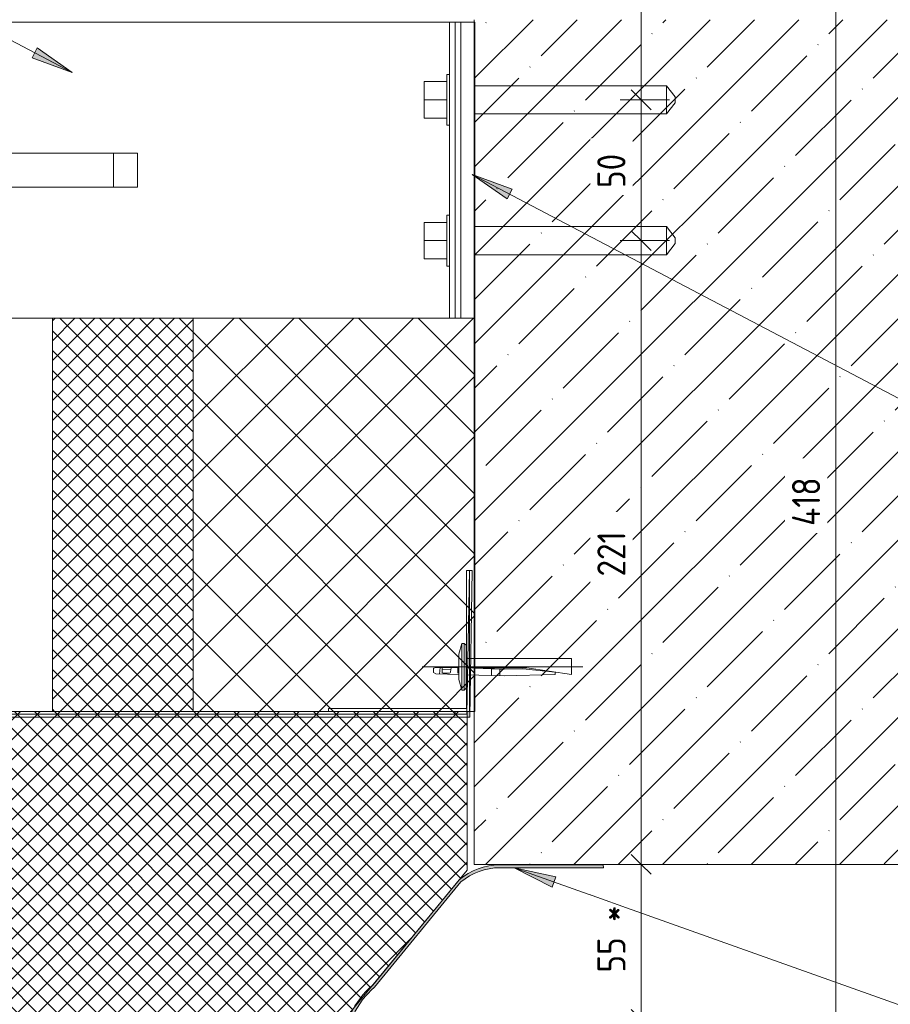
# Model space of a CAD drawing. Header units: millimetres. Extents: x -8934017 to -8932755, y 9525 to 11066.
# Tile 29 of 38: x -8933474 to -8933165, y 9701 to 10050. Entities that reach past the tile are written whole.
import ezdxf

# ---------------------------------------------------------------- set-up
doc = ezdxf.new("R2010")
doc.units = ezdxf.units.MM
doc.linetypes.add('Осевая линия 1', pattern=[31.75, 6.35, -4.75, 15.9, -4.75])
for name, color, linetype, lineweight in [('Марки по нескольким категориям', 7, 'Continuous', 9), ('Обобщенные модели', 7, 'Continuous', 18), ('Размеры', 7, 'Continuous', 9), ('Размеры-5', 7, 'Continuous', 9), ('Тонкие линии', 7, 'Continuous', 18), ('Элементы узлов', 7, 'Continuous', 18)]:
    doc.layers.add(name, color=color, linetype=linetype, lineweight=lineweight)
doc.styles.add('GOST Common_1', font='GOST_Common.ttf', dxfattribs={"width": 0.9, "height": 10})
doc.dimstyles.new('ADSK_Основной_2_0', dxfattribs={"dimscale": 304.8, "dimtxt": 10.05715, "dimasz": 0.023196, "dimexe": 0.024606, "dimexo": 0.049213, "dimgap": 0.008202, "dimtad": 1, "dimdec": 0, "dimzin": 0, "dimdsep": 46, "dimtxsty": 'GOST Common_1', "dimblk1": 'OBLIQUE', "dimblk2": 'OBLIQUE', "dimsah": 1, "dimcen": 0.09, "dimdle": 0.024606, "dimazin": 0, "dimtfac": 1, "dimtdec": 4, "dimtix": 1, "dimtmove": 0, "dimatfit": 3, "dimfxl": 1, "dimtvp": 1, "dimtfill": 1, "dimtolj": 1, "dimtzin": 0, "dimarcsym": 2})
pattern_1 = [(45, (-8933343.645, 10846.89), (-3.535534, 3.535534), []), (135, (-8933343.645, 10846.89), (-3.535534, -3.535534), [])]

# ---------------------------------------------------------------- blocks, each defined once
blk = doc.blocks.new('HILTI_s_Анкер_HRD-HF - HRD-HF 10x80-6062271-Сечение 27')
at = {"layer": 'Обобщенные модели'}
for p, q in [((-8933321.08, 10031), (-8933322.08, 10031)), ((-8933330.08, 10022), (-8933330.08, 10028.5)), ((-8933322.08, 10028.5), (-8933330.08, 10028.5)), ((-8933244.07, 10027), (-8933312.08, 10027)), ((-8933241.08, 10023.04), (-8933244.07, 10027)), ((-8933330.08, 10015.5), (-8933330.08, 10022)), ((-8933322.08, 10022), (-8933330.08, 10022)), ((-8933244.07, 10017), (-8933241.08, 10020.95)), ((-8933312.08, 10017), (-8933244.07, 10017)), ((-8933322.08, 10015.5), (-8933330.08, 10015.5)), ((-8933322.08, 10013), (-8933321.08, 10013))]:
    blk.add_line(p, q, dxfattribs=at)
for centre, major_axis, start_param, end_param in [((-8933322.08, 10022), (0, 9), 0, 1.570796), ((-8933244.07, 10022), (0, 5), 0, 0.392701), ((-8933244.07, 10022), (0, 5), 0.392702, 1.178097), ((-8933244.07, 10022), (0, 5), 1.178097, 1.570796), ((-8933241.08, 10022), (0, 1.05), 0, 1.570796), ((-8933322.08, 10022), (0, 9), 1.570796, 3.141593), ((-8933244.07, 10022), (0, 5), 1.570796, 1.963497), ((-8933244.07, 10022), (0, 5), 1.963495, 2.356195), ((-8933241.08, 10022), (0, 1.05), 1.570796, 3.141593), ((-8933244.07, 10022), (0, 5), 2.356194, 3.141593)]:
    blk.add_ellipse(centre, major_axis=major_axis, ratio=0.000045, start_param=start_param, end_param=end_param, dxfattribs=at)
blk = doc.blocks.new('HILTI_s_Анкер_HRD-HF - HRD-HF 10x80-V1-Сечение 27')
at = {"layer": 'Обобщенные модели'}
for p, q in [((-8933330.08, 9972), (-8933330.08, 9978.5)), ((-8933322.08, 9978.5), (-8933330.08, 9978.5)), ((-8933321.08, 9981), (-8933322.08, 9981)), ((-8933244.07, 9977), (-8933312.08, 9977)), ((-8933241.08, 9973.04), (-8933244.07, 9977)), ((-8933330.08, 9965.5), (-8933330.08, 9972)), ((-8933322.08, 9972), (-8933330.08, 9972)), ((-8933244.07, 9967), (-8933241.08, 9970.95)), ((-8933322.08, 9965.5), (-8933330.08, 9965.5)), ((-8933312.08, 9967), (-8933244.07, 9967)), ((-8933322.08, 9963), (-8933321.08, 9963))]:
    blk.add_line(p, q, dxfattribs=at)
for centre, major_axis, start_param, end_param in [((-8933322.08, 9972), (0, 9), 0, 1.570796), ((-8933244.07, 9972), (0, 5), 0, 1.570796), ((-8933322.08, 9972), (0, 9), 1.570796, 3.141593), ((-8933244.07, 9972), (0, 5), 1.570796, 2.356196), ((-8933241.08, 9972), (0, 1.05), 0, 0.785392), ((-8933241.08, 9972), (0, 1.05), 0.785398, 1.570796), ((-8933241.08, 9972), (0, 1.05), 1.570796, 3.141593), ((-8933244.07, 9972), (0, 5), 2.356194, 3.141593)]:
    blk.add_ellipse(centre, major_axis=major_axis, ratio=0.000045, start_param=start_param, end_param=end_param, dxfattribs=at)
blk = doc.blocks.new('HILTI_s_Кронштейн_MFT-MF_LM - Кронштейн MFT-MF 190 LM-8764719-Сечение 27')
at = {"layer": 'Обобщенные модели'}
for p, q in [((-8933478.08, 10049.5), (-8933321.08, 10049.5)), ((-8933321.08, 10049.5), (-8933319.08, 10049.5)), ((-8933321.08, 10049.5), (-8933321.08, 9944.5)), ((-8933319.08, 10049.5), (-8933317.08, 10049.5)), ((-8933319.08, 10049.5), (-8933319.08, 9944.5)), ((-8933317.08, 9944.5), (-8933317.08, 10049.5)), ((-8933488.08, 10003), (-8933440.34, 10003)), ((-8933488.08, 10003), (-8933488.08, 9991)), ((-8933440.34, 10003), (-8933431.84, 10003)), ((-8933440.34, 9991), (-8933440.34, 10003)), ((-8933431.84, 10003), (-8933431.84, 9991)), ((-8933440.34, 9991), (-8933488.08, 9991)), ((-8933431.84, 9991), (-8933440.34, 9991)), ((-8933321.08, 9944.5), (-8933478.08, 9944.5)), ((-8933319.08, 9944.5), (-8933321.08, 9944.5)), ((-8933317.08, 9944.5), (-8933319.08, 9944.5))]:
    blk.add_line(p, q, dxfattribs=at)
at = {"layer": 'Элементы узлов'}
for p, q in [((-8933507.08, 10049.5), (-8933492.08, 10049.5)), ((-8933507.08, 10049.5), (-8933507.08, 9944.5)), ((-8933499.83, 10008.03), (-8933499.83, 9997)), ((-8933494.33, 9997), (-8933494.33, 10008.03)), ((-8933499.83, 9997), (-8933499.83, 9986.03)), ((-8933494.33, 9986.03), (-8933494.33, 9997)), ((-8933507.08, 9944.5), (-8933492.08, 9944.5))]:
    blk.add_line(p, q, dxfattribs=at)
at = {"layer": 'Элементы узлов', "color": 1, "linetype": 'Осевая линия 1', "true_color": 0xff0000}
for p, q in [((-8933497.08, 10029.01), (-8933497.08, 10045.01)), ((-8933489.08, 10037.01), (-8933505.08, 10037.01)), ((-8933497.08, 10014.01), (-8933497.08, 10030.01)), ((-8933489.08, 10022.01), (-8933505.08, 10022.01)), ((-8933497.08, 9963.99), (-8933497.08, 9979.99)), ((-8933489.08, 9971.99), (-8933505.08, 9971.99)), ((-8933497.08, 9948.99), (-8933497.08, 9964.99)), ((-8933489.08, 9956.99), (-8933505.08, 9956.99))]:
    blk.add_line(p, q, dxfattribs=at)
at = {"layer": 'Элементы узлов'}
for centre, radius in [((-8933497.08, 10037.01), 5), ((-8933497.08, 10037.01), 1), ((-8933497.08, 10022.01), 5), ((-8933497.08, 10022.01), 1), ((-8933497.08, 9971.99), 5), ((-8933497.08, 9971.99), 1), ((-8933497.08, 9956.99), 5), ((-8933497.08, 9956.99), 1)]:
    blk.add_circle(centre, radius, dxfattribs=at)
for centre, start, end in [((-8933497.08, 10008.03), 90, 180), ((-8933497.08, 10008.03), 90, 180), ((-8933497.08, 10008.03), 0, 90), ((-8933497.08, 10008.03), 0, 90), ((-8933497.08, 9986.03), 180, 270), ((-8933497.08, 9986.03), 180, 270), ((-8933497.08, 9986.03), 270, 0), ((-8933497.08, 9986.03), 270, 0)]:
    blk.add_arc(centre, 2.75, start, end, dxfattribs=at)
blk = doc.blocks.new('HILTI_s_Термомост_MFT-ISO_50x105x5_LM - Термомост MFT-ISO 50x105x5 LM-8779976-Сечение 27')
at = {"layer": 'Обобщенные модели'}
for p, q in [((-8933317.08, 9944.5), (-8933317.08, 10049.5)), ((-8933317.08, 10049.5), (-8933312.36, 10049.5)), ((-8933312.36, 10049.5), (-8933312.08, 10049.5)), ((-8933312.08, 10049.5), (-8933312.08, 9944.5)), ((-8933312.08, 10049.5), (-8933312.08, 10049.5)), ((-8933312.08, 10027.5), (-8933312.08, 10027.5)), ((-8933312.08, 10016.5), (-8933312.08, 10016.5)), ((-8933312.08, 9977.5), (-8933312.08, 9977.5)), ((-8933312.08, 9966.5), (-8933312.08, 9966.5)), ((-8933312.36, 9944.5), (-8933317.08, 9944.5)), ((-8933312.08, 9944.5), (-8933312.36, 9944.5)), ((-8933312.08, 9944.5), (-8933312.08, 9944.5))]:
    blk.add_line(p, q, dxfattribs=at)
blk = doc.blocks.new('HILTI_2D_Сталь оц_L - Оц_сталь L-21279112-Сечение 27')
at = {"layer": 'Элементы узлов'}
for p, q in [((-8933520.95, 9676.6), (-8933520.95, 9804.92)), ((-8933520.95, 9804.92), (-8933319.13, 9804.92)), ((-8933519.95, 9676.6), (-8933519.95, 9803.92)), ((-8933519.95, 9803.92), (-8933319.13, 9803.92)), ((-8933319.13, 9803.92), (-8933319.13, 9804.92)), ((-8933520.95, 9676.6), (-8933519.95, 9676.6))]:
    blk.add_line(p, q, dxfattribs=at)
blk = doc.blocks.new('HILTI_2D_Сталь оц_L - Оц_сталь L-21232961-Сечение 27')
at = {"layer": 'Элементы узлов'}
for p, q in [((-8933315.08, 9854.92), (-8933315.08, 9805.92)), ((-8933314.08, 9854.92), (-8933315.08, 9854.92)), ((-8933314.08, 9854.92), (-8933314.08, 9804.92)), ((-8933315.08, 9805.92), (-8933364.08, 9805.92)), ((-8933364.08, 9805.92), (-8933364.08, 9804.92)), ((-8933314.08, 9804.92), (-8933364.08, 9804.92))]:
    blk.add_line(p, q, dxfattribs=at)
blk = doc.blocks.new('Маленький дюбель гвоздь - Маленький дюбель гвоздь-21232962-Сечение 27')
at = {"layer": 'Элементы узлов', "color": 30, "true_color": 0xff7f00}
for p, q in [((-8933316.79, 9829.01), (-8933317.79, 9825.25)), ((-8933317.79, 9825.25), (-8933316.79, 9829.01)), ((-8933315.96, 9829.01), (-8933316.79, 9829.01)), ((-8933316.79, 9829.01), (-8933315.96, 9829.01)), ((-8933316.79, 9829.01), (-8933316.79, 9812.44)), ((-8933315.21, 9828.39), (-8933315.96, 9829.01)), ((-8933315.96, 9829.01), (-8933315.96, 9812.44)), ((-8933315.96, 9829.01), (-8933315.21, 9828.39)), ((-8933315.21, 9824.34), (-8933315.21, 9828.39)), ((-8933315.21, 9828.39), (-8933315.21, 9813.2)), ((-8933317.79, 9825.25), (-8933317.79, 9816.29)), ((-8933317.79, 9816.29), (-8933317.79, 9825.25)), ((-8933315.21, 9824.34), (-8933315.21, 9824.71)), ((-8933315.04, 9824.25), (-8933315.21, 9824.34)), ((-8933315.04, 9823.89), (-8933315.04, 9824.25)), ((-8933315.04, 9823.89), (-8933315.04, 9824.25)), ((-8933314.77, 9823.72), (-8933315.04, 9823.89)), ((-8933314.77, 9823.72), (-8933314.91, 9823.8)), ((-8933330.8, 9820.79), (-8933273.79, 9820.79)), ((-8933326.8, 9820.21), (-8933325.8, 9820.49)), ((-8933326.8, 9820.21), (-8933325.8, 9820.49)), ((-8933325.8, 9820.49), (-8933317.79, 9820.33)), ((-8933325.8, 9820.49), (-8933317.79, 9820.33)), ((-8933324.43, 9820.47), (-8933324.63, 9818.18)), ((-8933323.71, 9820.45), (-8933323.71, 9818.66)), ((-8933320.8, 9818.96), (-8933320.58, 9820.39)), ((-8933318.12, 9820.34), (-8933318.12, 9818.47)), ((-8933317.79, 9820.33), (-8933317.79, 9818.03)), ((-8933315.21, 9817.86), (-8933315.21, 9820.33)), ((-8933315.21, 9820.33), (-8933293.67, 9820.33)), ((-8933315.21, 9820.33), (-8933303.27, 9819.92)), ((-8933315.21, 9817.86), (-8933315.21, 9820.33)), ((-8933301.69, 9819.86), (-8933315.21, 9820.33)), ((-8933315.21, 9820.33), (-8933293.67, 9820.33)), ((-8933314.58, 9823.72), (-8933314.77, 9823.72)), ((-8933314.39, 9823.67), (-8933314.58, 9823.72)), ((-8933314.21, 9823.63), (-8933314.58, 9823.72)), ((-8933314.21, 9823.63), (-8933314.39, 9823.67)), ((-8933277.79, 9823.63), (-8933314.21, 9823.63)), ((-8933277.79, 9823.63), (-8933314.21, 9823.63)), ((-8933293.67, 9820.33), (-8933277.79, 9818.03)), ((-8933293.67, 9820.33), (-8933277.79, 9818.03)), ((-8933277.79, 9818.03), (-8933277.79, 9823.63)), ((-8933277.79, 9818.03), (-8933277.79, 9823.63)), ((-8933326.8, 9818.75), (-8933326.8, 9820.21)), ((-8933326.8, 9818.75), (-8933326.8, 9820.21)), ((-8933325.98, 9818.21), (-8933326.8, 9818.75)), ((-8933325.98, 9818.21), (-8933326.8, 9818.75)), ((-8933317.79, 9818.03), (-8933325.98, 9818.21)), ((-8933317.79, 9818.03), (-8933325.98, 9818.21)), ((-8933320.68, 9819.74), (-8933323.71, 9819.87)), ((-8933323.71, 9818.66), (-8933323.34, 9818.49)), ((-8933323.34, 9818.49), (-8933321.07, 9818.49)), ((-8933321.07, 9818.49), (-8933320.88, 9818.66)), ((-8933320.8, 9818.75), (-8933320.8, 9818.96)), ((-8933317.79, 9819.58), (-8933318.12, 9819.58)), ((-8933317.96, 9818.47), (-8933317.79, 9818.28)), ((-8933315.21, 9813.2), (-8933315.21, 9817.86)), ((-8933301.7, 9817.58), (-8933315.21, 9817.86)), ((-8933315.21, 9817.86), (-8933301.7, 9817.58)), ((-8933306.2, 9820.02), (-8933306.2, 9817.67)), ((-8933303.27, 9819.92), (-8933301.69, 9819.86)), ((-8933303.27, 9819.92), (-8933303.27, 9817.61)), ((-8933283.63, 9818.03), (-8933301.7, 9817.58)), ((-8933301.7, 9817.58), (-8933283.63, 9818.03)), ((-8933301.69, 9819.86), (-8933295.12, 9820.04)), ((-8933295.12, 9820.04), (-8933301.69, 9819.86)), ((-8933295.12, 9820.04), (-8933283.63, 9818.88)), ((-8933283.63, 9818.88), (-8933295.12, 9820.04)), ((-8933283.63, 9818.88), (-8933283.63, 9818.03)), ((-8933283.63, 9818.03), (-8933283.63, 9818.88)), ((-8933317.79, 9816.29), (-8933316.79, 9812.44)), ((-8933316.79, 9812.44), (-8933317.79, 9816.29)), ((-8933316.79, 9812.44), (-8933315.96, 9812.44)), ((-8933315.96, 9812.44), (-8933316.79, 9812.44)), ((-8933315.95, 9812.44), (-8933315.21, 9813.2)), ((-8933315.21, 9813.2), (-8933315.95, 9812.44))]:
    blk.add_line(p, q, dxfattribs=at)
blk = doc.blocks.new('DIMBLOCK1-Сечение 27')
at = {"layer": 'Размеры-5', "lineweight": 18}
for p, q in [((-8933253.09, 9750.63), (-8933256.63, 9754.16)), ((-8933253.09, 9750.63), (-8933249.56, 9747.09)), ((-8933253.09, 9695.63), (-8933256.63, 9699.16)), ((-8933253.09, 9695.63), (-8933249.56, 9692.09))]:
    blk.add_line(p, q, dxfattribs=at)
at = {"layer": 'Размеры-5'}
for p, q in [((-8933243.09, 9750.63), (-8933260.59, 9750.63)), ((-8933253.09, 9688.13), (-8933253.09, 9750.63)), ((-8933253.09, 9750.63), (-8933243.09, 9750.63)), ((-8933344.96, 9695.63), (-8933245.59, 9695.63)), ((-8933253.09, 9695.63), (-8933344.96, 9695.63))]:
    blk.add_line(p, q, dxfattribs=at)
at = {"layer": 'Размеры-5', "color": 0, "insert": (-8933268.66, 9712.22), "char_height": 10, "width": 26.1827, "attachment_point": 1, "rotation": 90, "line_spacing_factor": 1.022761, "style": 'GOST Common_1', "bg_fill": 3, "box_fill_scale": 1.25, "bg_fill_color": 256, "bg_fill_true_color": 13158600, "bg_fill_transparency": 0}
blk.add_mtext('55 *', dxfattribs=at)
blk = doc.blocks.new('_Oblique')
at = {"color": 0, "linetype": 'ByBlock', "lineweight": -2}
blk.add_line((-0.5, -0.5), (0.5, 0.5), dxfattribs=at)
blk = doc.blocks.new('DIMBLOCK2-Сечение 27')
at = {"layer": 'Размеры-5', "lineweight": 18}
for p, q in [((-8933253.09, 9972), (-8933256.63, 9975.53)), ((-8933253.09, 9972), (-8933249.56, 9968.46)), ((-8933253.09, 9750.63), (-8933256.63, 9754.16)), ((-8933253.09, 9750.63), (-8933249.56, 9747.09))]:
    blk.add_line(p, q, dxfattribs=at)
at = {"layer": 'Размеры-5'}
for p, q in [((-8933243.09, 9972), (-8933260.59, 9972)), ((-8933253.09, 9750.63), (-8933253.09, 9972)), ((-8933253.09, 9972), (-8933243.09, 9972)), ((-8933243.09, 9750.63), (-8933260.59, 9750.63)), ((-8933253.09, 9750.63), (-8933243.09, 9750.63))]:
    blk.add_line(p, q, dxfattribs=at)
at = {"layer": 'Размеры-5', "color": 0, "insert": (-8933268.66, 9852.79), "char_height": 10, "width": 20.4552, "attachment_point": 1, "rotation": 90, "line_spacing_factor": 1.022761, "style": 'GOST Common_1', "bg_fill": 3, "box_fill_scale": 1.25, "bg_fill_color": 256, "bg_fill_true_color": 13158600, "bg_fill_transparency": 0}
blk.add_mtext('221', dxfattribs=at)
blk = doc.blocks.new('DIMBLOCK3-Сечение 27')
at = {"layer": 'Размеры-5', "lineweight": 18}
for p, q in [((-8933253.09, 10022), (-8933256.63, 10025.53)), ((-8933253.09, 10022), (-8933249.56, 10018.46)), ((-8933253.09, 9972), (-8933256.63, 9975.53)), ((-8933253.09, 9972), (-8933249.56, 9968.46))]:
    blk.add_line(p, q, dxfattribs=at)
at = {"layer": 'Размеры-5'}
for p, q in [((-8933243.09, 10022), (-8933260.59, 10022)), ((-8933253.09, 9972), (-8933253.09, 10022)), ((-8933253.09, 10022), (-8933243.09, 10022)), ((-8933243.09, 9972), (-8933260.59, 9972)), ((-8933253.09, 9972), (-8933243.09, 9972))]:
    blk.add_line(p, q, dxfattribs=at)
at = {"layer": 'Размеры-5', "color": 0, "insert": (-8933268.66, 9990.69), "char_height": 10, "width": 15.1369, "attachment_point": 1, "rotation": 90, "line_spacing_factor": 1.022761, "style": 'GOST Common_1', "bg_fill": 3, "box_fill_scale": 1.25, "bg_fill_color": 256, "bg_fill_true_color": 13158600, "bg_fill_transparency": 0}
blk.add_mtext('50', dxfattribs=at)
blk = doc.blocks.new('DIMBLOCK4-Сечение 27')
at = {"layer": 'Размеры-5', "lineweight": 18}
for p, q in [((-8933253.09, 10572), (-8933256.63, 10575.53)), ((-8933253.09, 10572), (-8933249.56, 10568.46)), ((-8933253.09, 10022), (-8933256.63, 10025.53)), ((-8933253.09, 10022), (-8933249.56, 10018.46))]:
    blk.add_line(p, q, dxfattribs=at)
at = {"layer": 'Размеры-5'}
for p, q in [((-8933243.09, 10572), (-8933260.59, 10572)), ((-8933253.09, 10022), (-8933253.09, 10572)), ((-8933253.09, 10572), (-8933243.09, 10572)), ((-8933243.09, 10022), (-8933260.59, 10022)), ((-8933253.09, 10022), (-8933243.09, 10022))]:
    blk.add_line(p, q, dxfattribs=at)
at = {"layer": 'Размеры-5', "color": 0, "insert": (-8933268.66, 10287.54), "char_height": 10, "width": 22.7053, "attachment_point": 1, "rotation": 90, "line_spacing_factor": 1.022761, "style": 'GOST Common_1', "bg_fill": 3, "box_fill_scale": 1.25, "bg_fill_color": 256, "bg_fill_true_color": 13158600, "bg_fill_transparency": 0}
blk.add_mtext('550', dxfattribs=at)
blk = doc.blocks.new('DIMBLOCK13-Сечение 27')
at = {"layer": 'Размеры-5'}
for p, q in [((-8933183.98, 10096.28), (-8933183.98, 9663.13)), ((-8933193.98, 10088.78), (-8933176.48, 10088.78)), ((-8933183.98, 10088.78), (-8933193.98, 10088.78)), ((-8933343.96, 9670.63), (-8933176.48, 9670.63)), ((-8933183.98, 9670.63), (-8933343.96, 9670.63))]:
    blk.add_line(p, q, dxfattribs=at)
at = {"layer": 'Размеры-5', "lineweight": 18}
for p, q in [((-8933183.98, 10088.78), (-8933187.52, 10092.31)), ((-8933183.98, 10088.78), (-8933180.45, 10085.24)), ((-8933183.98, 9670.63), (-8933187.52, 9674.16)), ((-8933183.98, 9670.63), (-8933180.45, 9667.09))]:
    blk.add_line(p, q, dxfattribs=at)
at = {"layer": 'Размеры-5', "color": 0, "insert": (-8933199.55, 9870.75), "char_height": 10, "width": 21.478, "attachment_point": 1, "rotation": 90, "line_spacing_factor": 1.022761, "style": 'GOST Common_1', "bg_fill": 3, "box_fill_scale": 1.25, "bg_fill_color": 256, "bg_fill_true_color": 13158600, "bg_fill_transparency": 0}
blk.add_mtext('418', dxfattribs=at)

msp = doc.modelspace()

# ---------------------------------------------------------------- hatches: boundary and pattern name
at = {"layer": 'Марки по нескольким категориям'}
for points in [[(-8933455.08, 10031.67), (-8933467.43, 10040.41), (-8933469.27, 10036.91)], [(-8933313.04, 9995.52), (-8933300.68, 9986.79), (-8933298.85, 9990.29)]]:
    msp.add_hatch(color=256, dxfattribs=at).paths.add_polyline_path(points)
at = {"layer": 'Элементы узлов'}
h = msp.add_hatch(dxfattribs=at)
h.set_pattern_fill('FP_1', color=256, style=0, pattern_type=2)
h.set_pattern_definition([(45, (-8933343.645, 10846.89), (-15.71545, 15.71545), []), (45, (-8933327.93, 10846.89), (-15.71545, 15.71545), [27.781, -5.556, 0.16764, -5.389])])
h.paths.add_polyline_path([(-8933312.36, 9750.63), (-8933112.36, 9750.63), (-8933112.36, 10050.42), (-8933312.36, 10050.42), (-8933312.36, 9944.5), (-8933312.08, 9944.5), (-8933312.08, 9804.92), (-8933312.36, 9804.92)])
h.paths.add_polyline_path([(-8933244.07, 9973.91), (-8933244.07, 9973.91), (-8933242.54, 9973.91)])
h.paths.add_polyline_path([(-8933312.08, 9977.5), (-8933312.08, 9977.5), (-8933312.08, 9977.97)])
h.paths.add_polyline_path([(-8933244.07, 10023.91), (-8933244.07, 10023.91), (-8933242.54, 10023.91)])
h.paths.add_polyline_path([(-8933312.08, 10027.5), (-8933312.08, 10027.5), (-8933312.08, 10031.29)])
h = msp.add_hatch(dxfattribs=at)
h.set_pattern_fill('FP_3', color=256, style=0, pattern_type=2)
h.set_pattern_definition(pattern_1)
h.paths.add_polyline_path([(-8933412.08, 9804.92), (-8933412.08, 9944.5), (-8933462.08, 9944.5), (-8933462.08, 9804.92)])
h = msp.add_hatch(dxfattribs=at)
h.set_pattern_fill('FP_6', color=256, style=0, pattern_type=2)
h.set_pattern_definition([(45, (-8933343.645, 10846.89), (-10.6066, 10.6066), []), (135, (-8933343.645, 10846.89), (-10.6066, -10.6066), [])])
h.paths.add_polyline_path([(-8933312.36, 9804.92), (-8933312.08, 9804.92), (-8933312.08, 9944.5), (-8933412.08, 9944.5), (-8933412.08, 9804.92), (-8933313.08, 9804.92)])
h = msp.add_hatch(dxfattribs=at)
h.set_pattern_fill('FP_3', color=256, style=0, pattern_type=2)
h.set_pattern_definition(pattern_1)
h.paths.add_polyline_path([(-8933520.95, 9694.63), (-8933518.96, 9694.63), (-8933518.95, 9695.75), (-8933518.89, 9696.17), (-8933518.69, 9696.65), (-8933518.38, 9697.05), (-8933517.97, 9697.36), (-8933517.5, 9697.56), (-8933516.96, 9697.63), (-8933496.94, 9697.63), (-8933496.43, 9697.56), (-8933495.95, 9697.36), (-8933495.54, 9697.05), (-8933495.22, 9696.64), (-8933495.02, 9696.16), (-8933494.96, 9695.66), (-8933494.89, 9696.17), (-8933494.69, 9696.65), (-8933494.38, 9697.05), (-8933493.97, 9697.36), (-8933493.5, 9697.56), (-8933492.96, 9697.63), (-8933472.94, 9697.63), (-8933472.43, 9697.56), (-8933471.95, 9697.36), (-8933471.54, 9697.05), (-8933471.22, 9696.64), (-8933471.02, 9696.16), (-8933470.96, 9695.63), (-8933470.96, 9694.63), (-8933359.19, 9694.63), (-8933314.86, 9748.61), (-8933314.91, 9804.92), (-8933520.95, 9804.92), (-8933520.95, 9751.37)])
h.paths.add_polyline_path([(-8933515.25, 9694.63), (-8933507.96, 9694.63), (-8933507.96, 9695.63), (-8933516.96, 9695.63), (-8933516.94, 9694.63)])
h.paths.add_polyline_path([(-8933472.96, 9694.63), (-8933472.96, 9695.63), (-8933481.96, 9695.63), (-8933481.96, 9694.63), (-8933473.54, 9694.63)])
h.paths.add_polyline_path([(-8933505.96, 9694.63), (-8933496.96, 9694.63), (-8933496.96, 9695.63), (-8933505.96, 9695.63)])
h.paths.add_polyline_path([(-8933483.96, 9694.63), (-8933483.96, 9695.63), (-8933492.96, 9695.63), (-8933492.94, 9694.63), (-8933489.4, 9694.63)])
at = {"layer": 'Элементы узлов', "true_color": 0x0000a0}
h = msp.add_hatch(color=174, dxfattribs=at)
h.paths.add_polyline_path([(-8933518.95, 9676.63), (-8933518.96, 9694.63), (-8933519.95, 9694.63), (-8933519.95, 9676.63), (-8933518.96, 9676.63)])
h.paths.add_polyline_path([(-8933313.96, 9802.92), (-8933313.96, 9804.92), (-8933314.86, 9804.92), (-8933314.86, 9802.92)])
at = {"layer": 'Элементы узлов', "true_color": 0x408080}
msp.add_hatch(color=137, dxfattribs=at).paths.add_polyline_path([(-8933358.96, 9649.18), (-8933357.96, 9649.32), (-8933357.96, 9684.93), (-8933357.21, 9691.37), (-8933355.28, 9697.1), (-8933352.05, 9702.47), (-8933347.74, 9707.02), (-8933317.07, 9744.37), (-8933312.93, 9747.12), (-8933308.26, 9748.84), (-8933303.31, 9749.42), (-8933266.48, 9749.42), (-8933266.62, 9750.42), (-8933303.31, 9750.42), (-8933308.49, 9749.81), (-8933313.38, 9748.01), (-8933317.72, 9745.13), (-8933354.45, 9700.4), (-8933356.19, 9697.52), (-8933358.28, 9691.16), (-8933358.96, 9684.93), (-8933358.96, 9649.32)])

# ---------------------------------------------------------------- linework, layer by layer
at = {"layer": 'Марки по нескольким категориям'}
for p, q in [((-8933455.08, 10031.67), (-8933638.49, 10128.31)), ((-8933467.43, 10040.41), (-8933469.27, 10036.91)), ((-8933455.08, 10031.67), (-8933467.43, 10040.41)), ((-8933469.27, 10036.91), (-8933455.08, 10031.67)), ((-8933313.04, 9995.52), (-8933300.68, 9986.79)), ((-8933298.85, 9990.29), (-8933313.04, 9995.52)), ((-8933300.68, 9986.79), (-8933298.85, 9990.29))]:
    msp.add_line(p, q, dxfattribs=at)
at = {"layer": 'Тонкие линии'}
for p, q in [((-8933312.36, 10050.42), (-8933312.36, 9750.63)), ((-8933412.08, 9944.5), (-8933462.08, 9944.5)), ((-8933462.08, 9944.5), (-8933462.08, 9804.92)), ((-8933312.08, 9944.5), (-8933412.08, 9944.5)), ((-8933412.08, 9944.5), (-8933412.08, 9804.92)), ((-8933412.08, 9804.92), (-8933412.08, 9944.5)), ((-8933312.08, 9804.92), (-8933312.08, 9944.5)), ((-8933314.95, 9803.92), (-8933314.08, 9854.92)), ((-8933314.08, 9854.92), (-8933313.08, 9854.91)), ((-8933313.08, 9854.91), (-8933313.96, 9802.92)), ((-8933520.95, 9804.92), (-8933314.86, 9804.92)), ((-8933519.95, 9803.92), (-8933314.95, 9803.92)), ((-8933313.96, 9802.92), (-8933518.95, 9802.92)), ((-8933462.08, 9804.92), (-8933412.08, 9804.92)), ((-8933412.08, 9804.92), (-8933312.08, 9804.92)), ((-8933314.86, 9804.92), (-8933314.86, 9748.61)), ((-8933312.36, 9750.63), (-8933112.36, 9750.63)), ((-8933303.31, 9750.42), (-8933266.62, 9750.42)), ((-8933266.62, 9750.42), (-8933266.48, 9749.42)), ((-8933314.86, 9748.61), (-8933359.19, 9694.63)), ((-8933266.48, 9749.42), (-8933303.31, 9749.42)), ((-8933348.39, 9707.78), (-8933317.72, 9745.13)), ((-8933317.07, 9744.37), (-8933347.74, 9707.02))]:
    msp.add_line(p, q, dxfattribs=at)
for centre, radius, start, end in [((-8933303.31, 9728.18), 22.24, 90, 130.377), ((-8933303.31, 9728.18), 21.24, 90, 130.377), ((-8933328.96, 9684.93), 30, 130.377, 180), ((-8933328.96, 9684.93), 29, 130.377, 180)]:
    msp.add_arc(centre, radius, start, end, dxfattribs=at)

# ---------------------------------------------------------------- block references
at = {"layer": 'Обобщенные модели'}
for name in ['HILTI_s_Кронштейн_MFT-MF_LM - Кронштейн MFT-MF 190 LM-8764719-Сечение 27', 'HILTI_s_Термомост_MFT-ISO_50x105x5_LM - Термомост MFT-ISO 50x105x5 LM-8779976-Сечение 27', 'HILTI_s_Анкер_HRD-HF - HRD-HF 10x80-6062271-Сечение 27', 'HILTI_s_Анкер_HRD-HF - HRD-HF 10x80-V1-Сечение 27']:
    msp.add_blockref(name, (0, 0), dxfattribs=at)
at = {"layer": 'Элементы узлов'}
for name in ['HILTI_2D_Сталь оц_L - Оц_сталь L-21232961-Сечение 27', 'HILTI_2D_Сталь оц_L - Оц_сталь L-21279112-Сечение 27']:
    msp.add_blockref(name, (0, 0), dxfattribs=at)
at = {"layer": 'Элементы узлов', "color": 30, "true_color": 0xff7f00}
msp.add_blockref('Маленький дюбель гвоздь - Маленький дюбель гвоздь-21232962-Сечение 27', (0, 0), dxfattribs=at)

# ---------------------------------------------------------------- next in the draw order: dimensions: what is measured, and where the dimension line sits
at = {"layer": 'Размеры'}
dim = msp.add_linear_dim(base=(-8933253.09, 9750.63), p1=(-8933359.96, 9695.63), p2=(-8933258.09, 9750.63), angle=90, dimstyle='ADSK_Основной_2_0', override={"dimpost": '<>*', "dimfxl": 115.762375}, dxfattribs=at)
dim.commit()
dim.dimension.update_dxf_attribs({"geometry": 'DIMBLOCK1-Сечение 27', "text_midpoint": (-8933260.59, 9723.13)})

# ---------------------------------------------------------------- next in the draw order: hatches: boundary and pattern name
at = {"layer": 'Марки по нескольким категориям'}
msp.add_hatch(color=256, dxfattribs=at).paths.add_polyline_path([(-8933298.19, 9749.42), (-8933284.72, 9742.53), (-8933283.4, 9746.25)])

# ---------------------------------------------------------------- next in the draw order: linework, layer by layer
for p, q in [((-8933298.19, 9749.42), (-8933284.72, 9742.53)), ((-8933283.4, 9746.25), (-8933298.19, 9749.42)), ((-8933284.72, 9742.53), (-8933283.4, 9746.25))]:
    msp.add_line(p, q, dxfattribs=at)

# ---------------------------------------------------------------- next in the draw order: dimensions: what is measured, and where the dimension line sits
at = {"layer": 'Размеры'}
dim = msp.add_linear_dim(base=(-8933253.09, 9972), p1=(-8933258.09, 9750.63), p2=(-8933258.09, 9972), angle=270, dimstyle='ADSK_Основной_2_0', override={"dimpost": '<>', "dimfxl": 221.367247}, dxfattribs=at)
dim.commit()
dim.dimension.update_dxf_attribs({"geometry": 'DIMBLOCK2-Сечение 27', "text_midpoint": (-8933260.59, 9861.31)})

# ---------------------------------------------------------------- next in the draw order: linework, layer by layer
at = {"layer": 'Марки по нескольким категориям'}
msp.add_line((-8933298.19, 9749.42), (-8933100.02, 9678.84), dxfattribs=at)

# ---------------------------------------------------------------- next in the draw order: dimensions: what is measured, and where the dimension line sits
at = {"layer": 'Размеры'}
dim = msp.add_linear_dim(base=(-8933253.09, 10022), p1=(-8933258.09, 9972), p2=(-8933258.09, 10022), angle=90, dimstyle='ADSK_Основной_2_0', override={"dimpost": '<>', "dimfxl": 50}, dxfattribs=at)
dim.commit()
dim.dimension.update_dxf_attribs({"geometry": 'DIMBLOCK3-Сечение 27', "text_midpoint": (-8933260.59, 9997)})

# ---------------------------------------------------------------- next in the draw order: linework, layer by layer
at = {"layer": 'Марки по нескольким категориям'}
msp.add_line((-8933313.04, 9995.52), (-8933100.02, 9883.48), dxfattribs=at)

# ---------------------------------------------------------------- next in the draw order: dimensions: what is measured, and where the dimension line sits
at = {"layer": 'Размеры'}
dim = msp.add_linear_dim(base=(-8933253.09, 10572), p1=(-8933258.09, 10022), p2=(-8933258.09, 10572), angle=90, dimstyle='ADSK_Основной_2_0', override={"dimpost": '<>', "dimfxl": 550}, dxfattribs=at)
dim.commit()
dim.dimension.update_dxf_attribs({"geometry": 'DIMBLOCK4-Сечение 27', "text_midpoint": (-8933260.59, 10297)})

# ---------------------------------------------------------------- next in the draw order: dimensions: what is measured, and where the dimension line sits
dim = msp.add_linear_dim(base=(-8933183.98, 9670.63), p1=(-8933178.98, 10088.78), p2=(-8933358.96, 9670.63), angle=270, dimstyle='ADSK_Основной_2_0', override={"dimpost": '<>', "dimfxl": 455.237994}, dxfattribs=at)
dim.commit()
dim.dimension.update_dxf_attribs({"geometry": 'DIMBLOCK13-Сечение 27', "text_midpoint": (-8933191.48, 9879.7)})

doc.saveas('drawing.dxf')
